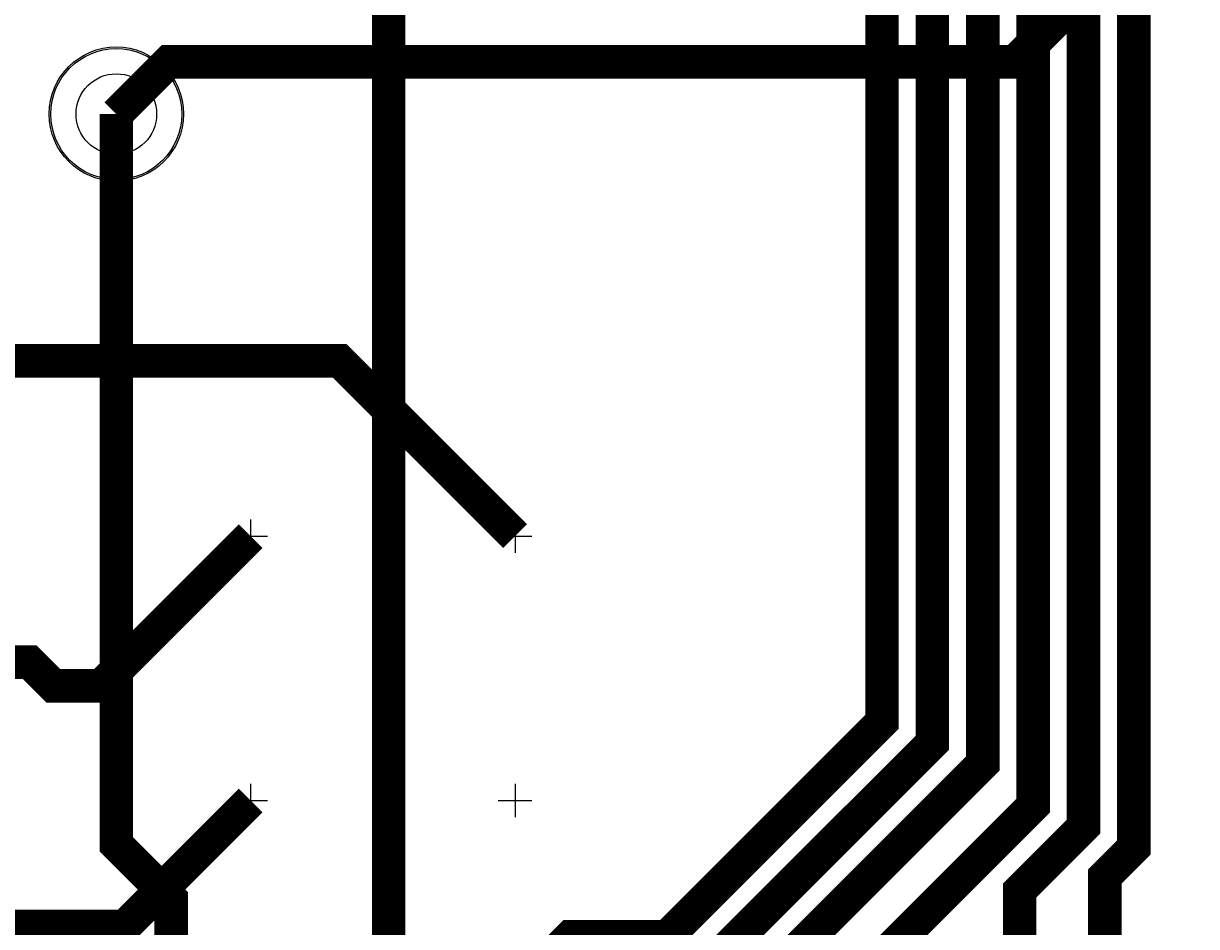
# Model space of a CAD drawing. Extents: x 0 to 3292, y 0 to 2151.
# Tile 26 of 50: x 1369 to 1719, y 364 to 633. Entities that reach past the tile are written whole.
import ezdxf

# ---------------------------------------------------------------- set-up
doc = ezdxf.new("R2010")
doc.units = 0
doc.layers.add('ETCH_BOTTOM', color=1, linetype='CONTINUOUS')
doc.layers.add('ETCH_TOP', color=4, linetype='CONTINUOUS')

# ---------------------------------------------------------------- blocks, each defined once
blk = doc.blocks.new('VIA_C10H24')
at = {"layer": 'ETCH_BOTTOM'}
for radius in [19.5, 19.5, 12]:
    blk.add_circle((0, 0), radius, dxfattribs=at)
at = {"layer": 'ETCH_TOP'}
for radius in [19.5, 19.5, 12]:
    blk.add_circle((0, 0), radius, dxfattribs=at)
blk = doc.blocks.new('FIGURE_CIRCLE')
blk.add_circle((0, 0), 0.5)
blk = doc.blocks.new('FIGURE_CROSS')
for points in [[(0, 0.5), (0, -0.5)], [(-0.5, 0), (0.5, 0)]]:
    blk.add_lwpolyline(points)

msp = doc.modelspace()

# ---------------------------------------------------------------- linework, layer by layer
at = {"layer": 'ETCH_BOTTOM', "const_width": 10}
for points in [[(255.91, 1625.98), (294.93, 1665), (436.78, 1665), (554.08, 1547.7), (1625.04, 1547.7), (1658.78, 1513.96), (1658.78, 1283.49), (1658.79, 1207.39), (1658.8, 1117.95), (1658.8, 1036.24), (1658.82, 935.97), (1685, 909.77), (1685, 393.78), (1666, 374.78), (1666, 333.23), (1691.34, 307.89), (1691.34, 35.01)], [(1723, 1412.94), (1723, 1397.94), (1673.78, 1397.94), (1673.78, 1382.94), (1722, 1382.94), (1722, 1367.94), (1673.78, 1367.94), (1673.78, 1352.94), (1722.5, 1352.94), (1722.5, 1337.94), (1673.78, 1337.94), (1673.78, 1289.71), (1673.79, 1267.92), (1673.8, 1224.64), (1673.8, 1207.39), (1673.83, 942.18), (1700, 915.99), (1700, 387.56), (1691.34, 378.9), (1691.34, 339.01)], [(334.65, 1330.82), (382.14, 1378.31), (1558.09, 1378.31), (1634.97, 1301.42), (1634.98, 1301.42), (1643.76, 1292.63), (1643.77, 1292.62), (1643.77, 1289.71), (1643.79, 1117.95), (1643.8, 957.31), (1643.81, 929.75), (1670, 903.55), (1670, 400), (1617.3, 347.3), (1617.3, 198.69), (1641.34, 174.65), (1641.34, 35.01)], [(1352.78, 1334), (1367.78, 1334), (1367.78, 1363.31), (1382.78, 1363.31), (1382.78, 1334), (1397.78, 1334), (1397.78, 1363.31), (1412.78, 1363.31), (1412.78, 1334), (1427.78, 1334), (1427.78, 1363.31), (1551.86, 1363.31), (1628.76, 1286.41), (1628.78, 1086.58), (1628.79, 957.31), (1628.8, 923.53), (1655, 897.33), (1655, 412.56), (1591.34, 348.9), (1591.34, 339.01)], [(255.91, 881.89), (295.02, 921), (359.91, 921), (374.5, 935.59), (374.5, 979.09), (484, 1088.59), (484, 1314.09), (485.21, 1315.3), (1194.59, 1315.3), (1625, 884.89), (1625, 425), (1576.01, 376.01), (1576, 376.01), (1561, 361.01), (1532.22, 361.01), (1519.34, 348.12), (1519.34, 208.66), (1541.34, 186.66), (1541.34, 35.01)], [(1361.4, 1169.71), (1382.34, 1190.66), (1392.95, 1180.05), (1372.01, 1159.1), (1382.62, 1148.49), (1404.56, 1170.44), (1415.17, 1159.83), (1393.23, 1137.88), (1403.84, 1127.27), (1426.03, 1149.47), (1436, 1139.5), (1436, 1095.11), (1640, 891.11), (1640, 418.78), (1582.23, 361.01), (1582.22, 361.01), (1567.22, 346.01), (1550.32, 346.01), (1543.32, 339.01), (1541.34, 339.01)], [(1478.1, 665.05), (1478.1, 358.1), (1463.34, 343.34), (1463.34, 200.66), (1491.34, 172.66), (1491.34, 35.01)], [(1397, 606), (1397, 388.54), (1413.34, 372.2), (1413.34, 63.01), (1441.34, 35.01)]]:
    msp.add_lwpolyline(points, dxfattribs=at)
at = {"layer": 'ETCH_TOP', "const_width": 10}
for points in [[(1397, 606), (1412.56, 621.56), (1664.56, 621.56), (1711, 668), (1711, 1034)], [(1515.75, 480.31), (1463.56, 532.5), (1332.5, 532.5), (1318.56, 518.56), (1065.56, 518.56), (1050, 503)], [(770.93, 360.71), (824.22, 414), (1004.12, 414), (1004.13, 413.99), (1016.55, 413.99), (1087.56, 485), (1300.54, 485), (1342.73, 442.81), (1371.19, 442.81), (1378.27, 435.73), (1392.43, 435.73), (1437.01, 480.31)], [(1437.01, 401.57), (1399.51, 364.07), (1342.73, 364.07), (1320.77, 386.03), (1320.77, 405.73), (1271.5, 455), (1100, 455), (1023, 378), (1023, 309)]]:
    msp.add_lwpolyline(points, dxfattribs=at)

# ---------------------------------------------------------------- block references
at = {"layer": 'ETCH_TOP'}
msp.add_blockref('VIA_C10H24', (1397, 606), dxfattribs=at)
at = {"layer": 'MANUFACTURING_NCDRILL_FIGURE'}
for name, p, xscale, yscale in [('FIGURE_CIRCLE', (1397, 606), 40, 40), ('FIGURE_CROSS', (1437.01, 480.31), 10, 10), ('FIGURE_CROSS', (1515.75, 480.31), 10, 10), ('FIGURE_CROSS', (1437.01, 401.57), 10, 10), ('FIGURE_CROSS', (1515.75, 401.57), 10, 10)]:
    msp.add_blockref(name, p, dxfattribs=dict(at, xscale=xscale, yscale=yscale))

doc.saveas('drawing.dxf')
